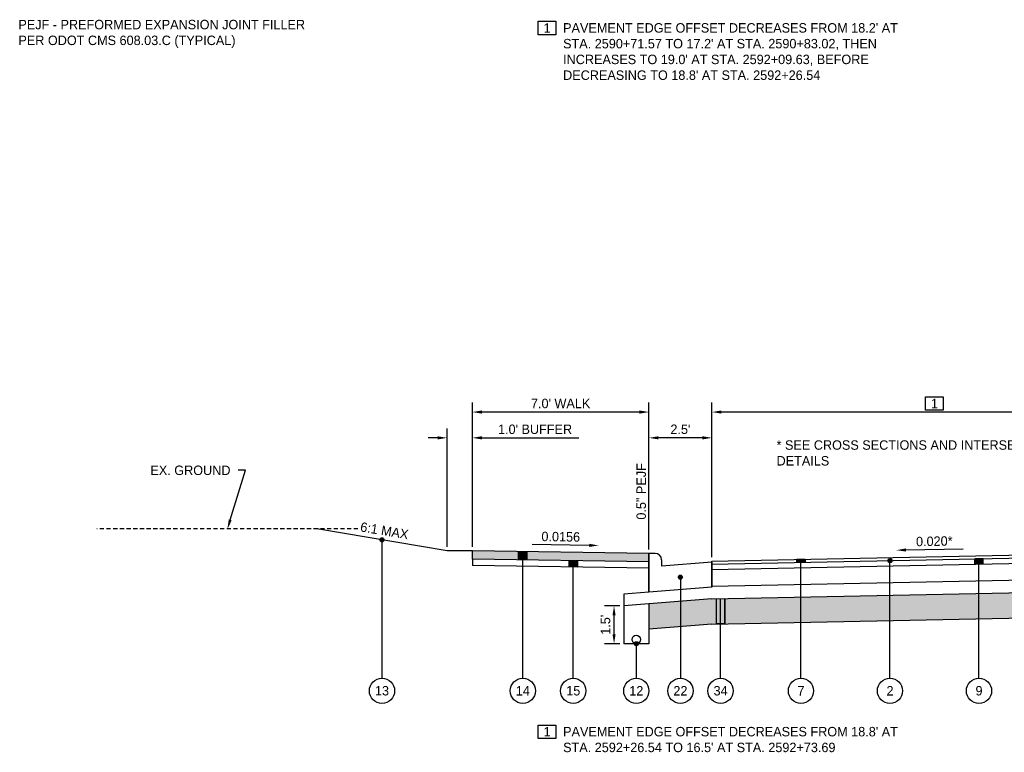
# Model space of a CAD drawing. Header units: feet. Extents: x 904 to 1979, y -2403 to -1843.
# Tile 27 of 34: x 1837 to 1876, y -1979 to -1950. Entities that reach past the tile are written whole.
import ezdxf
from ezdxf import colors
from ezdxf.entities.mleader import LeaderData, LeaderLine
from ezdxf.math import Vec2, Vec3

# ---------------------------------------------------------------- set-up
doc = ezdxf.new("R2010")
doc.units = ezdxf.units.FT
doc.header["$MEASUREMENT"] = 0
doc.linetypes.add('OhDOT_USTN3', pattern=[0.22, 0.165, -0.055])
for name, color, linetype in [('PV_X_EOP', 27, 'OhDOT_USTN3'), ('RD_P_Text', 1, 'Continuous'), ('SC_Shading1', 247, 'Continuous'), ('SC_Shading2', 255, 'Continuous')]:
    doc.layers.add(name, color=color, linetype=linetype)
doc.styles.add('Slanted-Normal', font='font31.shx', dxfattribs={"height": 0.1})
doc.styles.get("Standard").update_dxf_attribs({"font": 'font31.shx'})
doc.dimstyles.new('COEC', dxfattribs={"dimscale": 13.9, "dimtxt": 0.18, "dimasz": 0.18, "dimexe": 0.18, "dimexo": 0.0625, "dimgap": 0.09, "dimtad": 1, "dimzin": 0, "dimdsep": 46, "dimtxsty": 'Standard', "dimcen": 0.09, "dimclrd": 256, "dimclre": 256, "dimclrt": 256, "dimaunit": 1, "dimadec": 4, "dimazin": 0, "dimtfac": 1, "dimtofl": 0, "dimtmove": 0, "dimatfit": 3, "dimfxl": 1, "dimtolj": 1, "dimtzin": 0, "dimlwd": -1, "dimlwe": -1, "dimarcsym": 0})

# ---------------------------------------------------------------- blocks, each defined once
blk = doc.blocks.new('*D1140')
at = {"layer": 'Defpoints', "color": 0, "transparency": 16777216}
for p in [(1860.838, -1973.567), (1861.22, -1973.567), (1861.22, -1975.067)]:
    blk.add_point(p, dxfattribs=at)
at = {"layer": 'RD_P_Text', "transparency": 16777216}
for p, q in [((1861.07, -1973.567), (1860.463, -1973.567)), ((1860.838, -1974.692), (1860.838, -1973.942)), ((1861.07, -1975.067), (1860.463, -1975.067))]:
    blk.add_line(p, q, dxfattribs=at)
for points in [[(1860.776, -1973.942), (1860.901, -1973.942), (1860.838, -1973.567)], [(1860.776, -1974.692), (1860.901, -1974.692), (1860.838, -1975.067)]]:
    blk.add_solid(points, dxfattribs=at)
at = {"layer": 'RD_P_Text', "transparency": 16777216, "insert": (1860.501, -1974.317), "char_height": 0.375, "attachment_point": 5, "rotation": 90}
blk.add_mtext("\\A1;1.5'", dxfattribs=at)
blk = doc.blocks.new('*D1143')
at = {"layer": 'Defpoints', "color": 0, "transparency": 16777216}
for p in [(1882.37, -1965.435), (1864.72, -1965.881), (1864.72, -1971.788)]:
    blk.add_point(p, dxfattribs=at)
at = {"layer": 'RD_P_Text', "transparency": 16777216}
for p, q in [((1864.72, -1971.638), (1864.72, -1965.506)), ((1881.995, -1965.881), (1865.095, -1965.881)), ((1882.37, -1965.585), (1882.37, -1966.256))]:
    blk.add_line(p, q, dxfattribs=at)
for points in [[(1865.095, -1965.818), (1865.095, -1965.943), (1864.72, -1965.881)], [(1881.995, -1965.818), (1881.995, -1965.943), (1882.37, -1965.881)]]:
    blk.add_solid(points, dxfattribs=at)
at = {"layer": 'RD_P_Text', "transparency": 16777216, "insert": (1873.545, -1965.543), "char_height": 0.375, "attachment_point": 5}
blk.add_mtext('\\A1;1', dxfattribs=at)
blk = doc.blocks.new('*D1145')
at = {"layer": 'Defpoints', "color": 0, "transparency": 16777216}
for p in [(1862.22, -1966.903), (1862.22, -1971.488), (1864.72, -1971.788)]:
    blk.add_point(p, dxfattribs=at)
at = {"layer": 'RD_P_Text', "transparency": 16777216}
for p, q in [((1862.22, -1971.338), (1862.22, -1966.528)), ((1864.72, -1971.638), (1864.72, -1966.528)), ((1864.345, -1966.903), (1862.595, -1966.903))]:
    blk.add_line(p, q, dxfattribs=at)
for points in [[(1862.595, -1966.841), (1862.595, -1966.966), (1862.22, -1966.903)], [(1864.345, -1966.841), (1864.345, -1966.966), (1864.72, -1966.903)]]:
    blk.add_solid(points, dxfattribs=at)
at = {"layer": 'RD_P_Text', "transparency": 16777216, "insert": (1863.47, -1966.566), "char_height": 0.375, "attachment_point": 5}
blk.add_mtext("\\A1;2.5'", dxfattribs=at)
blk = doc.blocks.new('*D1147')
at = {"layer": 'Defpoints', "color": 0, "transparency": 16777216}
for p in [(1855.22, -1965.881), (1855.22, -1971.379), (1862.22, -1971.488)]:
    blk.add_point(p, dxfattribs=at)
at = {"layer": 'RD_P_Text', "transparency": 16777216}
for p, q in [((1855.22, -1971.229), (1855.22, -1965.506)), ((1862.22, -1971.338), (1862.22, -1965.506)), ((1861.845, -1965.881), (1855.595, -1965.881))]:
    blk.add_line(p, q, dxfattribs=at)
for points in [[(1855.595, -1965.818), (1855.595, -1965.943), (1855.22, -1965.881)], [(1861.845, -1965.818), (1861.845, -1965.943), (1862.22, -1965.881)]]:
    blk.add_solid(points, dxfattribs=at)
at = {"layer": 'RD_P_Text', "transparency": 16777216, "insert": (1858.72, -1965.543), "char_height": 0.375, "attachment_point": 5}
blk.add_mtext("\\A1;7.0' WALK", dxfattribs=at)
blk = doc.blocks.new('*D1148')
at = {"layer": 'Defpoints', "color": 0, "transparency": 16777216}
for p in [(1854.22, -1966.903), (1854.22, -1971.379), (1855.22, -1971.379)]:
    blk.add_point(p, dxfattribs=at)
at = {"layer": 'RD_P_Text', "transparency": 16777216}
for p, q in [((1854.22, -1971.229), (1854.22, -1966.528)), ((1855.22, -1971.229), (1855.22, -1966.528)), ((1853.845, -1966.903), (1853.47, -1966.903)), ((1855.595, -1966.903), (1859.44, -1966.903))]:
    blk.add_line(p, q, dxfattribs=at)
for points in [[(1853.845, -1966.841), (1853.845, -1966.966), (1854.22, -1966.903)], [(1855.595, -1966.841), (1855.595, -1966.966), (1855.22, -1966.903)]]:
    blk.add_solid(points, dxfattribs=at)
at = {"layer": 'RD_P_Text', "transparency": 16777216, "insert": (1857.705, -1966.566), "char_height": 0.375, "attachment_point": 5}
blk.add_mtext("\\A1;1.0' BUFFER", dxfattribs=at)

msp = doc.modelspace()

# ---------------------------------------------------------------- hatches: boundary and pattern name
at = {"layer": 'RD_P_Text'}
h = msp.add_hatch(color=256, dxfattribs=at)
h.dxf.hatch_style = 1
edge = h.paths.add_edge_path()
edge.add_arc((1851.636, -1970.948), 0.08, 0, 360)
h = msp.add_hatch(color=256, dxfattribs=at)
h.dxf.hatch_style = 1
h.paths.add_polyline_path([(1857.386, -1971.413), (1857.386, -1971.746), (1857.054, -1971.741), (1857.054, -1971.408)])
h = msp.add_hatch(color=256, dxfattribs=at)
h.dxf.hatch_style = 1
h.paths.add_polyline_path([(1859.054, -1971.772), (1859.386, -1971.777), (1859.386, -1972.027), (1859.054, -1972.022)])
h = msp.add_hatch(color=256, dxfattribs=at)
h.dxf.hatch_style = 1
h.paths.add_polyline_path([(1868.083, -1971.721), (1868.416, -1971.714), (1868.416, -1971.839), (1868.083, -1971.846)])
h = msp.add_hatch(color=256, dxfattribs=at)
h.dxf.hatch_style = 1
edge = h.paths.add_edge_path()
edge.add_arc((1871.78, -1971.772), 0.08, 0, 360)
h = msp.add_hatch(color=256, dxfattribs=at)
h.dxf.hatch_style = 1
h.paths.add_polyline_path([(1875.476, -1971.698), (1875.143, -1971.705), (1875.143, -1971.913), (1875.476, -1971.906)])
h = msp.add_hatch(color=256, dxfattribs=at)
h.dxf.hatch_style = 1
edge = h.paths.add_edge_path()
edge.add_arc((1863.47, -1972.428), 0.08, 0, 360)
h = msp.add_hatch(color=256, dxfattribs=at)
h.dxf.hatch_style = 1
h.paths.add_polyline_path([(1864.897, -1973.284), (1865.23, -1973.277), (1865.23, -1974.277), (1864.897, -1974.284)])
h = msp.add_hatch(color=256, dxfattribs=at)
h.dxf.hatch_style = 1
edge = h.paths.add_edge_path()
edge.add_arc((1861.72, -1975.067), 0.08, 0, 360)
at = {"layer": 'SC_Shading1'}
h = msp.add_hatch(dxfattribs=at)
h.set_pattern_fill('WICKER', color=256, scale=1.5)
h.set_pattern_definition([(0, (-39.2884, 58.6569), (0, 1.5), [0.439335, -0.257355, 0.621315, -0.18198]), (0, (-39.2884, 58.4749), (0, 1.5), [0.621315, -0.257355, 0.439335, -0.18198]), (0, (-38.8491, 59.5356), (0, 1.5), [0.621315, -0.257355, 0.439335, -0.18198]), (0, (-38.8491, 59.7176), (0, 1.5), [0.439335, -0.257355, 0.621315, -0.18198]), (90, (-39.031, 58.6569), (-1.5, 9e-17), [0.439335, -0.257355, 0.621315, -0.18198]), (90, (-38.8491, 58.6569), (-1.5, 9e-17), [0.621315, -0.257355, 0.439335, -0.18198]), (90, (-37.9704, 58.9142), (-1.5, 9e-17), [0.621315, -0.18198, 0.439335, -0.257355]), (90, (-37.7884, 59.0962), (-1.5, 9e-17), [0.439335, -0.18198, 0.621315, -0.257355]), (135, (-38.5384, 58.3462), (-1.4999962, -1.4999962), [0.439335, -0.257355, 0.36396, -0.257355, 0.621315, -0.18198]), (135, (-38.4097, 58.475), (-1.4999962, -1.4999962), [0.621315, -0.257355, 0.36396, -0.257355, 0.439335, -0.18198]), (135, (-37.531, 58.8389), (-1.4999962, -1.4999962), [0.36396, -0.257355, 0.621315, -0.18198, 0.439335, -0.257355]), (135, (-37.531, 59.0962), (-1.4999962, -1.4999962), [0.36396, -0.257355, 0.439335, -0.18198, 0.621315, -0.257355]), (45, (-38.4097, 58.2176), (-1.4999962, 1.4999962), [0.36396, -0.257355, 0.439335, -0.18198, 0.621315, -0.257355]), (45, (-38.667, 58.2176), (-1.4999962, 1.4999962), [0.36396, -0.257355, 0.621315, -0.18198, 0.439335, -0.257355]), (45, (-39.4704, 58.657), (-1.4999962, 1.4999962), [0.439335, -0.18198, 0.621315, -0.257355, 0.36396, -0.257355]), (45, (-39.7278, 58.657), (-1.4999962, 1.4999962), [0.621315, -0.18198, 0.439335, -0.257355, 0.36396, -0.257355])])
h.paths.add_polyline_path([(1862.22, -1974.487), (1864.72, -1974.287), (1882.37, -1973.934), (1898.12, -1974.249), (1900.62, -1974.449), (1900.62, -1973.449), (1898.12, -1973.249), (1882.37, -1972.934), (1864.72, -1973.287), (1862.22, -1973.487)])
at = {"layer": 'SC_Shading2'}
h = msp.add_hatch(color=256, dxfattribs=at)
h.dxf.hatch_style = 1
h.paths.add_polyline_path([(1862.22, -1971.821), (1855.22, -1971.712), (1855.22, -1971.379), (1862.22, -1971.488)])

# ---------------------------------------------------------------- linework, layer by layer
at = {"layer": 'PV_X_EOP', "flags": 128}
msp.add_lwpolyline([(1850.681, -1970.517), (1840.333, -1970.517)], dxfattribs=at)
at = {"layer": 'RD_P_Text'}
for points in [[(1857.833, -1950.382), (1858.534, -1950.382), (1858.534, -1950.916), (1857.833, -1950.916)], [(1873.195, -1965.277), (1873.895, -1965.277), (1873.895, -1965.81), (1873.195, -1965.81)], [(1857.833, -1978.292), (1858.534, -1978.292), (1858.534, -1978.826), (1857.833, -1978.826)]]:
    msp.add_lwpolyline(points, close=True, dxfattribs=at)
at = {"layer": 'RD_P_Text', "flags": 128}
for points in [[(1854.22, -1971.379), (1849.051, -1970.517)], [(1851.636, -1970.948), (1851.636, -1976.435)], [(1855.22, -1971.379), (1854.22, -1971.379)], [(1862.22, -1971.488), (1855.22, -1971.379)], [(1855.22, -1971.712), (1855.22, -1971.379)], [(1862.22, -1971.821), (1855.22, -1971.712)], [(1855.22, -1971.712), (1855.22, -1971.962)], [(1857.054, -1971.741), (1857.054, -1971.408)], [(1857.386, -1971.413), (1857.386, -1971.746), (1857.054, -1971.741), (1857.054, -1971.408), (1857.386, -1971.413)], [(1857.22, -1976.435), (1857.22, -1971.41)], [(1857.386, -1971.746), (1857.386, -1971.413)], [(1859.054, -1972.022), (1859.054, -1971.772)], [(1859.054, -1971.772), (1859.386, -1971.777), (1859.386, -1972.027), (1859.054, -1972.022), (1859.054, -1971.772)], [(1859.22, -1976.435), (1859.22, -1971.774)], [(1859.386, -1972.027), (1859.386, -1971.777)], [(1862.22, -1971.488), (1862.22, -1973.028)], [(1862.47, -1971.488), (1862.22, -1971.488)], [(1862.22, -1973.028), (1862.22, -1971.488)], [(1862.72, -1971.738), (1862.72, -1971.988)], [(1864.72, -1971.788), (1882.37, -1971.435)], [(1864.72, -1971.913), (1882.37, -1971.56)], [(1864.72, -1972.121), (1882.37, -1971.768)], [(1868.083, -1971.721), (1868.416, -1971.714), (1868.416, -1971.839), (1868.083, -1971.846), (1868.083, -1971.721)], [(1875.476, -1971.698), (1875.143, -1971.705), (1875.143, -1971.913), (1875.476, -1971.906), (1875.476, -1971.698)], [(1862.22, -1972.071), (1855.22, -1971.962)], [(1864.72, -1971.828), (1862.72, -1971.988)], [(1864.72, -1971.828), (1864.72, -1972.828)], [(1863.47, -1972.428), (1863.47, -1976.435)], [(1864.72, -1972.787), (1882.37, -1972.434)], [(1864.72, -1972.828), (1862.22, -1973.028)], [(1864.72, -1973.287), (1882.37, -1972.934)], [(1862.22, -1973.028), (1861.22, -1973.108)], [(1861.22, -1973.108), (1861.22, -1973.567)], [(1864.72, -1973.287), (1861.22, -1973.567)], [(1864.897, -1973.284), (1865.23, -1973.277), (1865.23, -1974.277), (1864.897, -1974.284), (1864.897, -1973.284)], [(1861.22, -1973.567), (1861.22, -1975.067)], [(1862.22, -1973.487), (1862.22, -1975.067)], [(1864.72, -1974.287), (1882.37, -1973.934)], [(1864.72, -1974.287), (1862.22, -1974.487)], [(1862.22, -1975.067), (1861.22, -1975.067)], [(1861.72, -1975.067), (1861.72, -1976.435)]]:
    msp.add_lwpolyline(points, dxfattribs=at)
at = {"layer": 'RD_P_Text', "linetype": 'ByBlock', "lineweight": -2}
for points in [[(1859.852, -1971.167), (1857.588, -1971.132)], [(1872.413, -1971.35), (1874.677, -1971.305)]]:
    msp.add_lwpolyline(points, dxfattribs=at)
at = {"layer": 'RD_P_Text', "ltscale": 0.5, "flags": 128}
for points in [[(1864.72, -1972.828), (1864.72, -1971.788)], [(1868.083, -1971.846), (1868.083, -1971.721)], [(1868.25, -1976.435), (1868.25, -1971.718)], [(1868.416, -1971.839), (1868.416, -1971.714)], [(1871.78, -1976.435), (1871.78, -1971.772)], [(1875.143, -1971.913), (1875.143, -1971.705)], [(1875.31, -1976.435), (1875.31, -1971.701)], [(1875.476, -1971.906), (1875.476, -1971.698)], [(1864.897, -1974.284), (1864.897, -1973.284)], [(1865.063, -1976.435), (1865.063, -1973.281)], [(1865.23, -1974.277), (1865.23, -1973.277)]]:
    msp.add_lwpolyline(points, dxfattribs=at)
at = {"layer": 'RD_P_Text'}
for centre, radius in [((1851.636, -1970.948), 0.08), ((1871.78, -1971.772), 0.08), ((1863.47, -1972.428), 0.08), ((1861.72, -1974.901), 0.166), ((1861.72, -1975.067), 0.08), ((1851.636, -1976.935), 0.5), ((1857.22, -1976.935), 0.5), ((1859.22, -1976.935), 0.5), ((1861.72, -1976.935), 0.5), ((1863.47, -1976.935), 0.5), ((1865.063, -1976.935), 0.5), ((1868.25, -1976.935), 0.5), ((1871.78, -1976.935), 0.5), ((1875.31, -1976.935), 0.5)]:
    msp.add_circle(centre, radius, dxfattribs=at)
msp.add_arc((1862.47, -1971.738), 0.25, 0, 90, dxfattribs=at)
for points in [[(1859.851, -1971.229), (1860.227, -1971.173), (1859.853, -1971.104)], [(1872.414, -1971.413), (1872.038, -1971.358), (1872.412, -1971.288)]]:
    msp.add_solid(points, dxfattribs=at)

# ---------------------------------------------------------------- texts
at = {"layer": 'RD_P_Text', "char_height": 0.375}
for s, width, heights, insert, attachment_point in [('PEJF - PREFORMED EXPANSION JOINT FILLER\\PPER ODOT CMS 608.03.C (TYPICAL)', 21.75627, [9.075], (1837.217, -1950.327), 1), ('\\pxt43;1', 34.83485, [0], (1858.183, -1950.649), 5), ("PAVEMENT EDGE OFFSET DECREASES FROM 18.2' AT\\PSTA. 2590+71.57 TO 17.2' AT STA. 2590+83.02, THEN\\PINCREASES TO 19.0' AT STA. 2592+09.63, BEFORE\\PDECREASING TO 18.8' AT STA. 2592+26.54", 21.75627, [9.075], (1858.818, -1950.458), 1), ('* SEE CROSS SECTIONS AND INTERSECTION DETAILS', 11.61282, [9.075], (1867.283, -1967.001), 1), ('\\pxt43;13', 34.83485, [0], (1851.636, -1976.935), 5), ('14', 34.83485, [0], (1857.22, -1976.935), 5), ('15', 34.83485, [0], (1859.22, -1976.935), 5), ('\\pxt43;12', 34.83485, [0], (1861.72, -1976.935), 5), ('\\pxt43;22', 34.83485, [0], (1863.47, -1976.935), 5), ('\\pxt43;34', 34.83485, [0], (1865.063, -1976.935), 5), ('\\pxt43;7', 34.83485, [0], (1868.25, -1976.935), 5), ('\\pxt43;2', 34.83485, [0], (1871.78, -1976.935), 5), ('\\pxt43;9', 34.83485, [0], (1875.31, -1976.935), 5), ('\\pxt43;1', 34.83485, [0], (1858.183, -1978.559), 5), ("PAVEMENT EDGE OFFSET DECREASES FROM 18.8' AT\\PSTA. 2592+26.54 TO 16.5' AT STA. 2592+73.69", 21.75627, [9.075], (1858.818, -1978.368), 1)]:
    msp.add_mtext_dynamic_manual_height_columns(s, width=width, gutter_width=10, heights=heights, dxfattribs=dict(at, insert=insert, attachment_point=attachment_point))
at = {"layer": 'RD_P_Text', "char_height": 0.375, "attachment_point": 5}
for s, width, insert, rotation in [('0.5" PEJF', 34.83485, (1861.917, -1969.028), 90), ('6:1 MAX', 7.77982, (1851.732, -1970.587), 350.5377), ('0.0156', 2.91398, (1858.725, -1970.827), 359.1063), ('0.020*', 2.91398, (1873.538, -1971.005), 1.1458)]:
    msp.add_mtext_dynamic_manual_height_columns(s, width=width, gutter_width=10, heights=[0], dxfattribs=dict(at, insert=insert, rotation=rotation))

# ---------------------------------------------------------------- dimensions: what is measured, and where the dimension line sits
at = {"layer": 'RD_P_Text'}
for base, p1, p2, text, picture, middle in [((1855.22, -1965.881), (1862.22, -1971.488), (1855.22, -1971.379), "7.0' WALK", '*D1147', (1858.72, -1965.543)), ((1864.72, -1965.881), (1882.37, -1965.435), (1864.72, -1971.788), '1', '*D1143', (1873.545, -1965.543)), ((1862.22, -1966.903), (1864.72, -1971.788), (1862.22, -1971.488), "2.5'", '*D1145', (1863.47, -1966.566))]:
    dim = msp.add_linear_dim(base=base, p1=p1, p2=p2, text=text, dimstyle='COEC', override={"dimscale": 3, "dimtxt": 0.125, "dimasz": 0.125, "dimexe": 0.125, "dimexo": 0.05, "dimgap": 0.05}, dxfattribs=at)
    dim.commit()
    dim.dimension.update_dxf_attribs({"geometry": picture, "text_midpoint": middle})
dim = msp.add_linear_dim(base=(1854.22, -1966.903), p1=(1855.22, -1971.379), p2=(1854.22, -1971.379), text="1.0' BUFFER", dimstyle='COEC', override={"dimscale": 3, "dimtxt": 0.125, "dimasz": 0.125, "dimexe": 0.125, "dimexo": 0.05, "dimgap": 0.05}, dxfattribs=at)
dim.commit()
dim.dimension.update_dxf_attribs({"geometry": '*D1148', "text_midpoint": (1857.705, -1966.903), "dimtype": 160})
dim = msp.add_linear_dim(base=(1860.838, -1973.567), p1=(1861.22, -1975.067), p2=(1861.22, -1973.567), angle=90, text="1.5'", dimstyle='COEC', override={"dimscale": 3, "dimtxt": 0.125, "dimasz": 0.125, "dimexe": 0.125, "dimexo": 0.05, "dimgap": 0.05}, dxfattribs=at)
dim.commit()
dim.dimension.update_dxf_attribs({"geometry": '*D1140', "text_midpoint": (1860.501, -1974.317)})

# ---------------------------------------------------------------- leaders
ml = msp.add_multileader_mtext('Standard', dxfattribs=at)
ml.set_content('EX. GROUND', color=256, style='Slanted-Normal')
ml.set_leader_properties()
ml.build(insert=Vec2(0, 0))
ml.multileader.update_dxf_attribs({"dogleg_length": 0.1, "arrow_head_size": 0.375, "scale": 3})
ctx = ml.context
ctx.base_point, ctx.scale, ctx.char_height, ctx.arrow_head_size, ctx.landing_gap_size, ctx.plane_origin = Vec3(1842.086, -1968.19), 3, 0.375, 0.375, 0.3, Vec3(1848.201, -1968.19)
ctx.text_align_type = 2
notes = []
notes.append((ctx, [(0, (1, 1, 0), (1846.227, -1968.19), (-1, 0), 0.3, [(0, [(1845.507, -1970.517)], 0, [])])]))
ctx.mtext.insert, ctx.mtext.alignment, ctx.mtext.flow_direction = Vec3(1845.627, -1968.003), 3, 5
for ctx, leaders in notes:
    for number, flags, end, landing, length, lines in leaders:
        leader = LeaderData()
        leader.index, (leader.has_last_leader_line, leader.has_dogleg_vector, leader.attachment_direction) = number, flags
        leader.last_leader_point, leader.dogleg_vector, leader.dogleg_length = Vec3(end), Vec3(landing), length
        for number, points, colour, breaks in lines:
            line = LeaderLine()
            line.index, line.vertices, line.color, line.breaks = number, Vec3.list(points), colors.encode_raw_color(colour), breaks
            leader.lines.append(line)
        ctx.leaders.append(leader)

doc.saveas('drawing.dxf')
